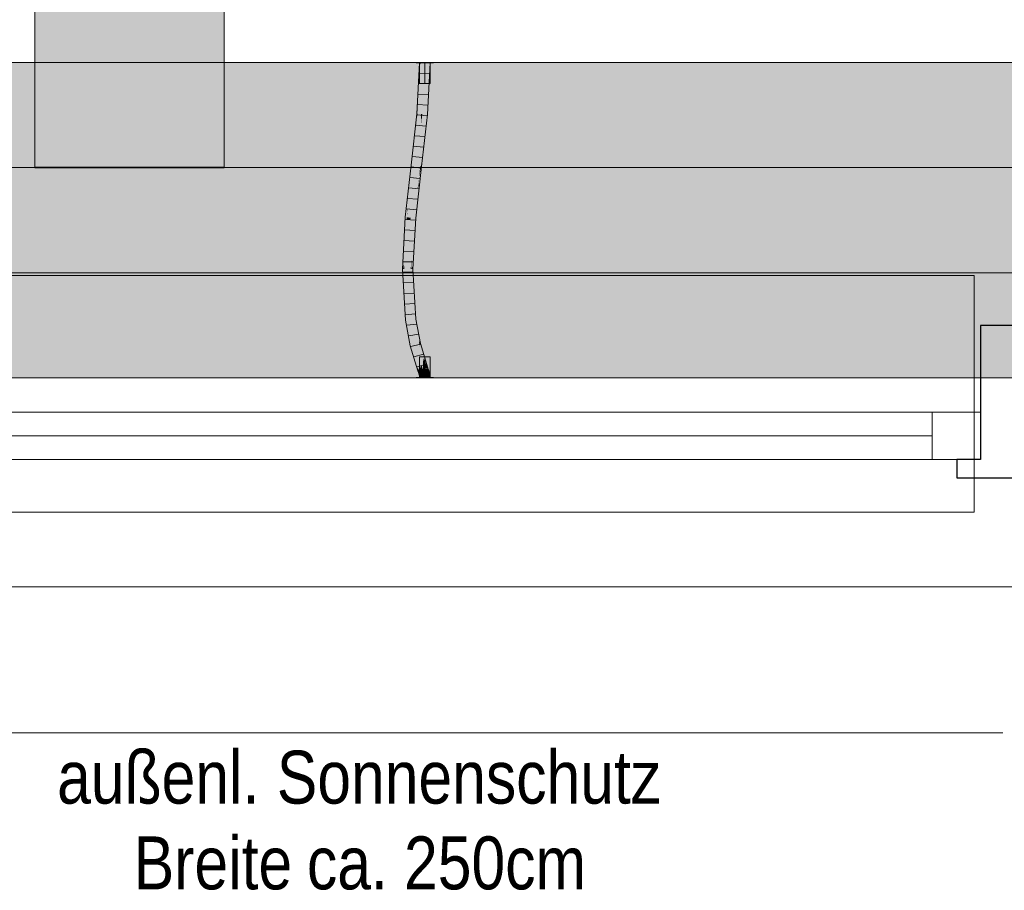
# Model space of a CAD drawing. Extents: x -720 to 300, y 62 to 1107.
# Tile 8 of 117: x -591 to -554, y 189 to 222. Entities that reach past the tile are written whole.
import ezdxf
from ezdxf.lldxf.tags import DXFTag

# ---------------------------------------------------------------- set-up
doc = ezdxf.new("R2010")
doc.units = 0
doc.layers.get('0').update_dxf_attribs({"lineweight": 35})
for name, color, linetype, lineweight, true_color in [('00_Beschriftung UZ', 3, 'Continuous', 13, 0x00ff00), ('30 -33 Aussenwände- 7 Fassade_ Elemente', 7, 'Continuous', 9, 0x00aacc), ('30 -35 Decken- 1 Konstruktion-Träger- Stahlbeton', 7, 'grob-A06G9FGE8I', 13, 0x33aa00), ('70 -72 Beschriftung- 1 Beschriftung allgemein', 7, 'Continuous', 9, 0xff6633), ('E_Leerrohr 20', 7, 'Continuous', 13, 0xcc0099), ('E_Leerrohr 20-Shading', 7, 'Continuous', 13, 0xcc0099)]:
    doc.layers.add(name, color=color, linetype=linetype, lineweight=lineweight, true_color=true_color)
doc.layers.add('70 -71 Achsen- 1 Gebäudeachsen', color=7, linetype='STRICHPUNKT2-A06G9FGD8I', lineweight=18)
doc.layers.add('iwb_Schraffur_Unterzug', color=7, linetype='Continuous', lineweight=5, true_color=0xffffcc, plot=False)
doc.styles.get("Standard").update_dxf_attribs({"font": 'ARIALN.TTF'})
tags = doc.linetypes.add('grob-A06G9FGE8I', pattern=[14, 3, -8, 3]).pattern_tags.tags
tags[8:9] = [DXFTag(74, 4), DXFTag(75, 0), DXFTag(340, '0'), DXFTag(46, 0.0), DXFTag(50, 0.0), DXFTag(44, 0.0), DXFTag(45, 0.0)]
tags[6:7] = [DXFTag(74, 4), DXFTag(75, 0), DXFTag(340, '0'), DXFTag(46, 0.0), DXFTag(50, 0.0), DXFTag(44, 0.0), DXFTag(45, 0.0)]
tags[4:5] = [DXFTag(74, 4), DXFTag(75, 0), DXFTag(340, '0'), DXFTag(46, 0.0), DXFTag(50, 0.0), DXFTag(44, 0.0), DXFTag(45, 0.0)]
tags = doc.linetypes.add('STRICHPUNKT2', pattern=[12.7, 6.35, -3.175, 0, -3.175]).pattern_tags.tags
tags[10:11] = [DXFTag(74, 4), DXFTag(75, 0), DXFTag(340, '0'), DXFTag(46, 0.0), DXFTag(50, 0.0), DXFTag(44, 0.0), DXFTag(45, 0.0)]
tags[8:9] = [DXFTag(74, 4), DXFTag(75, 0), DXFTag(340, '0'), DXFTag(46, 0.0), DXFTag(50, 0.0), DXFTag(44, 0.0), DXFTag(45, 0.0)]
tags[6:7] = [DXFTag(74, 4), DXFTag(75, 0), DXFTag(340, '0'), DXFTag(46, 0.0), DXFTag(50, 0.0), DXFTag(44, 0.0), DXFTag(45, 0.0)]
tags[4:5] = [DXFTag(74, 4), DXFTag(75, 0), DXFTag(340, '0'), DXFTag(46, 0.0), DXFTag(50, 0.0), DXFTag(44, 0.0), DXFTag(45, 0.0)]
tags = doc.linetypes.add('STRICHPUNKT2-A06G9FGD8I', pattern=[12.7, 6.35, -3.175, 0, -3.175]).pattern_tags.tags
tags[10:11] = [DXFTag(74, 4), DXFTag(75, 0), DXFTag(340, '0'), DXFTag(46, 0.0), DXFTag(50, 0.0), DXFTag(44, 0.0), DXFTag(45, 0.0)]
tags[8:9] = [DXFTag(74, 4), DXFTag(75, 0), DXFTag(340, '0'), DXFTag(46, 0.0), DXFTag(50, 0.0), DXFTag(44, 0.0), DXFTag(45, 0.0)]
tags[6:7] = [DXFTag(74, 4), DXFTag(75, 0), DXFTag(340, '0'), DXFTag(46, 0.0), DXFTag(50, 0.0), DXFTag(44, 0.0), DXFTag(45, 0.0)]
tags[4:5] = [DXFTag(74, 4), DXFTag(75, 0), DXFTag(340, '0'), DXFTag(46, 0.0), DXFTag(50, 0.0), DXFTag(44, 0.0), DXFTag(45, 0.0)]

# ---------------------------------------------------------------- blocks, each defined once
blk = doc.blocks.new('Shading-A06G9FDR8I', base_point=(-576.274, 216.193))
at = {"layer": 'E_Leerrohr 20-Shading', "color": 223, "true_color": 0xc57fb4}
for points in [[(-576.339, 219.033), (-576.279, 220.739), (-576.351, 218.894), (-576.373, 218.896)], [(-576.304, 219.431), (-576.279, 220.739), (-576.339, 219.033)], [(-576.279, 220.739), (-576.304, 219.431), (-576.216, 220.835), (-576.263, 219.907)], [(-576.279, 220.739), (-576.216, 220.835), (-576.274, 220.835)], [(-575.974, 218.863), (-575.874, 220.835), (-576.032, 218.868), (-576.016, 219.201)], [(-575.874, 220.835), (-575.933, 220.835), (-576.016, 219.201)], [(-576.304, 219.431), (-576.314, 218.891), (-576.263, 219.907)], [(-576.343, 218.894), (-576.314, 218.891), (-576.339, 219.033), (-576.304, 219.431)], [(-576.343, 218.894), (-576.339, 219.033), (-576.351, 218.894)], [(-576.849, 212.099), (-576.93, 212.988), (-576.89, 212.327)], [(-576.93, 212.988), (-576.801, 211.83), (-576.911, 212.988)], [(-576.93, 212.988), (-576.849, 212.099), (-576.801, 211.83), (-576.801, 211.829)], [(-576.801, 211.83), (-576.871, 212.988), (-576.911, 212.988)], [(-576.473, 211.075), (-576.538, 212.988), (-576.589, 212.988)], [(-576.473, 211.075), (-576.463, 211.89), (-576.538, 212.988), (-576.53, 212.988)], [(-576.812, 211.04), (-576.754, 211.046), (-576.89, 212.327), (-576.849, 212.099)], [(-576.849, 212.099), (-576.754, 211.046), (-576.801, 211.829)], [(-576.463, 211.89), (-576.473, 211.075), (-576.453, 211.077)], [(-576.414, 211.081), (-576.463, 211.89), (-576.453, 211.077)], [(-576.754, 211.046), (-576.812, 211.04), (-576.57, 210.077), (-576.627, 210.063)], [(-576.473, 211.075), (-576.295, 210.145), (-576.453, 211.077)], [(-576.295, 210.145), (-576.414, 211.081), (-576.453, 211.077)], [(-576.295, 210.145), (-576.291, 210.185), (-576.414, 211.081), (-576.404, 211.027)], [(-576.291, 210.185), (-576.274, 210.346), (-576.404, 211.027)], [(-576.291, 210.185), (-576.295, 210.145), (-576.286, 210.147)], [(-576.285, 210.147), (-576.249, 210.156), (-576.291, 210.186), (-576.274, 210.346)], [(-576.286, 210.147), (-576.285, 210.147), (-576.291, 210.185), (-576.291, 210.186)], [(-576.238, 210.158), (-576.274, 210.346), (-576.249, 210.156)], [(-575.96, 209.231), (-576.238, 210.158), (-576.133, 209.603), (-576.249, 210.156)], [(-576.287, 209.132), (-576.57, 210.077), (-576.404, 209.321), (-576.627, 210.063)], [(-576.286, 210.147), (-576.295, 210.145), (-576.263, 210.036)], [(-576.263, 210.036), (-576.285, 210.147), (-576.286, 210.147)], [(-576.145, 209.663), (-576.249, 210.156), (-576.285, 210.147)], [(-576.263, 210.036), (-576.133, 209.603), (-576.285, 210.147), (-576.145, 209.663)], [(-575.96, 209.231), (-576.133, 209.603), (-576.016, 209.214)], [(-576.404, 209.321), (-576.343, 209.115), (-576.302, 209.128)], [(-576.287, 209.132), (-576.404, 209.321), (-576.302, 209.128)], [(-576.302, 209.128), (-576.343, 209.115), (-576.282, 209.097), (-576.33, 209.079)], [(-576.275, 209.099), (-576.287, 209.132), (-576.282, 209.097), (-576.302, 209.128)], [(-575.954, 209.215), (-576.016, 209.214), (-576.004, 209.197)], [(-576.016, 209.214), (-576.009, 209.195), (-576.004, 209.197)], [(-576.221, 208.896), (-576.276, 208.89), (-576.221, 208.859), (-576.274, 208.859)], [(-576.221, 208.859), (-576.219, 208.859), (-576.221, 208.896), (-576.219, 208.897)], [(-576.219, 208.859), (-576.218, 208.859), (-576.219, 208.897), (-576.218, 208.897)], [(-576.216, 208.859), (-576.218, 208.897), (-576.218, 208.859), (-576.218, 208.897)], [(-575.874, 208.859), (-575.881, 208.934), (-575.933, 208.859), (-575.937, 208.928)], [(-575.874, 208.859), (-575.878, 208.934), (-575.881, 208.934)]]:
    blk.add_solid(points, dxfattribs=at)
at = {"layer": 'E_Leerrohr 20-Shading', "color": 231, "true_color": 0xe17fc9}
for points in [[(-576.173, 218.88), (-576.074, 220.835), (-576.263, 219.907), (-576.216, 220.835)], [(-576.074, 220.835), (-576.173, 218.88), (-576.103, 218.874)], [(-576.103, 218.874), (-576.032, 218.868), (-576.074, 220.835), (-576.016, 219.201)], [(-576.016, 219.201), (-575.933, 220.835), (-576.074, 220.835)], [(-576.263, 219.907), (-576.314, 218.891), (-576.226, 218.884)], [(-576.173, 218.88), (-576.263, 219.907), (-576.226, 218.884)], [(-576.446, 217.718), (-576.226, 218.884), (-576.314, 218.891)], [(-576.446, 217.718), (-576.394, 216.911), (-576.226, 218.884), (-576.204, 218.605)], [(-576.21, 218.432), (-576.26, 216.896), (-576.173, 218.88), (-576.253, 216.895)], [(-576.253, 216.895), (-576.133, 217.971), (-576.173, 218.88), (-576.103, 218.874)], [(-576.204, 218.605), (-576.173, 218.88), (-576.226, 218.884)], [(-576.204, 218.605), (-576.21, 218.432), (-576.173, 218.88)], [(-576.133, 217.971), (-576.032, 218.868), (-576.103, 218.874)], [(-576.204, 218.605), (-576.394, 216.911), (-576.21, 218.433), (-576.334, 216.905)], [(-576.334, 216.905), (-576.26, 216.896), (-576.21, 218.433)], [(-576.446, 217.718), (-576.534, 216.927), (-576.467, 216.92)], [(-576.394, 216.911), (-576.446, 217.718), (-576.467, 216.92)], [(-576.618, 214.943), (-576.534, 216.927), (-576.759, 214.955)], [(-576.534, 216.927), (-576.618, 214.943), (-576.467, 216.92), (-576.476, 216.604)], [(-576.491, 216.057), (-576.394, 216.911), (-576.467, 216.92)], [(-576.491, 216.057), (-576.26, 216.896), (-576.394, 216.911)], [(-576.618, 214.943), (-576.491, 216.057), (-576.476, 216.604)], [(-576.491, 216.057), (-576.349, 216.052), (-576.26, 216.896), (-576.263, 216.81)], [(-576.263, 216.81), (-576.253, 216.895), (-576.26, 216.896)], [(-576.618, 214.943), (-576.616, 214.943), (-576.491, 216.057), (-576.49, 216.057)], [(-576.49, 216.057), (-576.616, 214.943), (-576.443, 216.055), (-576.51, 214.934)], [(-576.51, 214.934), (-576.477, 214.931), (-576.443, 216.055), (-576.349, 216.052)], [(-576.854, 212.988), (-576.763, 214.879), (-576.863, 213.129)], [(-576.854, 212.988), (-576.73, 212.988), (-576.763, 214.879), (-576.622, 214.867)], [(-576.622, 214.867), (-576.618, 214.943), (-576.763, 214.879), (-576.759, 214.955)], [(-576.73, 212.988), (-576.611, 212.988), (-576.622, 214.867), (-576.594, 213.307)], [(-576.622, 214.867), (-576.594, 213.307), (-576.616, 214.943), (-576.51, 214.934)], [(-576.616, 214.943), (-576.618, 214.943), (-576.622, 214.867)], [(-576.594, 213.307), (-576.589, 212.988), (-576.51, 214.934), (-576.477, 214.931)], [(-576.611, 212.988), (-576.589, 212.988), (-576.594, 213.307)], [(-576.871, 212.988), (-576.854, 212.988), (-576.863, 213.129)], [(-576.801, 211.83), (-576.613, 211.06), (-576.871, 212.988), (-576.854, 212.988)], [(-576.613, 211.06), (-576.73, 212.988), (-576.854, 212.988)], [(-576.589, 212.988), (-576.73, 212.988), (-576.473, 211.075), (-576.613, 211.06)], [(-576.801, 211.83), (-576.754, 211.046), (-576.664, 211.055)], [(-576.613, 211.06), (-576.801, 211.83), (-576.664, 211.055)], [(-576.433, 210.111), (-576.664, 211.055), (-576.57, 210.077), (-576.754, 211.046)], [(-576.433, 210.111), (-576.613, 211.06), (-576.664, 211.055)], [(-576.473, 211.075), (-576.613, 211.06), (-576.295, 210.145), (-576.433, 210.111)], [(-576.204, 209.35), (-576.433, 210.111), (-576.287, 209.132), (-576.57, 210.077)], [(-576.263, 210.036), (-576.295, 210.145), (-576.204, 209.35), (-576.433, 210.111)], [(-576.147, 209.266), (-576.133, 209.603), (-576.248, 209.864), (-576.263, 210.036)], [(-576.204, 209.35), (-576.151, 209.173), (-576.248, 209.864), (-576.147, 209.266)], [(-576.097, 209.19), (-576.133, 209.603), (-576.133, 209.179), (-576.147, 209.266)], [(-576.016, 209.214), (-576.133, 209.603), (-576.097, 209.19)], [(-576.204, 209.35), (-576.287, 209.132), (-576.245, 209.145)], [(-576.245, 209.145), (-576.287, 209.132), (-576.253, 209.107), (-576.275, 209.099)], [(-576.253, 209.107), (-576.275, 209.099), (-576.26, 209.077), (-576.266, 209.075)], [(-576.26, 209.077), (-576.266, 209.075), (-576.263, 209.066)], [(-576.115, 209.07), (-576.132, 209.122), (-576.263, 209.066), (-576.26, 209.077)], [(-576.115, 209.07), (-576.263, 209.066), (-576.249, 209.026)], [(-576.132, 209.122), (-576.142, 209.147), (-576.26, 209.077), (-576.253, 209.107)], [(-576.142, 209.147), (-576.151, 209.173), (-576.253, 209.107), (-576.245, 209.145)], [(-576.115, 209.07), (-576.249, 209.026), (-576.099, 209.018), (-576.235, 208.98)], [(-576.151, 209.173), (-576.204, 209.35), (-576.245, 209.145)], [(-576.147, 209.266), (-576.151, 209.173), (-576.133, 209.179)], [(-576.097, 209.19), (-576.151, 209.173), (-576.095, 209.164), (-576.142, 209.147)], [(-576.095, 209.164), (-576.142, 209.147), (-576.092, 209.136), (-576.132, 209.122)], [(-576.092, 209.136), (-576.132, 209.122), (-576.086, 209.079), (-576.115, 209.07)], [(-576.114, 209.07), (-576.115, 209.07), (-576.097, 209.018), (-576.099, 209.018)], [(-576.081, 209.022), (-576.086, 209.079), (-576.097, 209.018), (-576.114, 209.07)], [(-576.095, 209.164), (-576.016, 209.214), (-576.097, 209.19)], [(-576.092, 209.136), (-576.029, 209.158), (-576.095, 209.164), (-576.021, 209.191)], [(-576.086, 209.079), (-576.043, 209.093), (-576.092, 209.136), (-576.029, 209.158)], [(-576.081, 209.022), (-576.056, 209.029), (-576.086, 209.079), (-576.043, 209.093)], [(-576.066, 208.969), (-575.947, 208.993), (-576.056, 209.029), (-575.962, 209.055)], [(-576.056, 209.029), (-575.962, 209.055), (-576.043, 209.093), (-575.98, 209.113)], [(-576.043, 209.093), (-575.98, 209.113), (-576.029, 209.158), (-575.999, 209.168)], [(-576.029, 209.158), (-575.999, 209.168), (-576.021, 209.191), (-576.009, 209.195)], [(-576.021, 209.191), (-576.009, 209.195), (-576.016, 209.214)], [(-576.221, 208.984), (-576.235, 208.98), (-576.219, 208.938), (-576.224, 208.937)], [(-576.22, 208.913), (-576.219, 208.913), (-576.224, 208.937), (-576.219, 208.938)], [(-576.086, 208.965), (-576.099, 209.018), (-576.219, 208.938), (-576.221, 208.984)], [(-576.219, 208.913), (-576.22, 208.913), (-576.218, 208.897)], [(-576.219, 208.913), (-576.082, 208.944), (-576.219, 208.938), (-576.086, 208.965)], [(-576.218, 208.897), (-576.077, 208.912), (-576.219, 208.913), (-576.082, 208.944)], [(-576.218, 208.897), (-576.219, 208.913), (-576.218, 208.897)], [(-576.077, 208.912), (-576.218, 208.897), (-576.074, 208.859), (-576.216, 208.859)], [(-576.081, 209.022), (-576.099, 209.018), (-576.078, 208.967), (-576.086, 208.965)], [(-576.078, 208.967), (-576.086, 208.965), (-576.075, 208.912), (-576.077, 208.912)], [(-576.078, 208.967), (-576.066, 208.969), (-576.081, 209.022), (-576.056, 209.029)], [(-576.075, 208.912), (-576.072, 208.913), (-576.078, 208.967), (-576.066, 208.969)], [(-576.075, 208.912), (-576.077, 208.912), (-576.074, 208.859)], [(-576.074, 208.859), (-576.072, 208.913), (-576.075, 208.912)], [(-576.074, 208.859), (-575.933, 208.859), (-576.072, 208.913), (-575.937, 208.928)], [(-576.072, 208.913), (-575.937, 208.928), (-576.066, 208.969), (-575.947, 208.993)]]:
    blk.add_solid(points, dxfattribs=at)
at = {"layer": 'E_Leerrohr 20-Shading', "color": 223, "true_color": 0xc67fb4}
for points in [[(-576.389, 218.692), (-576.534, 216.927), (-576.343, 218.894), (-576.446, 217.718)], [(-576.411, 218.114), (-576.446, 217.718), (-576.314, 218.891)], [(-576.343, 218.894), (-576.411, 218.114), (-576.314, 218.891)], [(-576.389, 218.692), (-576.373, 218.896), (-576.404, 218.615)], [(-576.373, 218.896), (-576.389, 218.692), (-576.351, 218.894)], [(-576.389, 218.692), (-576.343, 218.894), (-576.351, 218.894)], [(-576.133, 217.971), (-576.176, 217.211), (-575.974, 218.863), (-576.103, 217.706)], [(-576.133, 217.971), (-575.974, 218.863), (-576.032, 218.868)], [(-576.404, 218.615), (-576.523, 217.55), (-576.534, 216.927), (-576.577, 216.932)], [(-576.404, 218.615), (-576.534, 216.927), (-576.389, 218.692)], [(-576.212, 216.971), (-576.133, 217.971), (-576.223, 216.892), (-576.253, 216.895)], [(-576.176, 217.211), (-576.133, 217.971), (-576.212, 216.971)], [(-576.176, 217.211), (-576.195, 216.889), (-576.103, 217.706)], [(-576.523, 217.55), (-576.592, 216.934), (-576.577, 216.932)], [(-576.759, 214.955), (-576.534, 216.927), (-576.76, 214.955)], [(-576.592, 216.934), (-576.721, 215.409), (-576.723, 215.276), (-576.725, 215.256)], [(-576.592, 216.934), (-576.723, 215.276), (-576.577, 216.932)], [(-576.723, 215.276), (-576.534, 216.927), (-576.577, 216.932)], [(-576.721, 215.409), (-576.592, 216.934), (-576.708, 215.92)], [(-576.218, 216.891), (-576.212, 216.971), (-576.223, 216.892)], [(-576.218, 216.891), (-576.195, 216.889), (-576.212, 216.971), (-576.176, 217.211)], [(-576.218, 216.891), (-576.404, 215.053), (-576.274, 216.193)], [(-576.218, 216.891), (-576.292, 216.436), (-576.404, 215.053), (-576.319, 216.105)], [(-576.349, 216.052), (-576.294, 216.419), (-576.263, 216.81)], [(-576.294, 216.419), (-576.292, 216.436), (-576.263, 216.81), (-576.253, 216.895)], [(-576.253, 216.895), (-576.292, 216.436), (-576.223, 216.892)], [(-576.292, 216.436), (-576.218, 216.891), (-576.223, 216.892)], [(-576.274, 216.193), (-576.195, 216.889), (-576.218, 216.891)], [(-576.294, 216.419), (-576.349, 216.052), (-576.302, 216.32), (-576.332, 216.083)], [(-576.332, 216.083), (-576.319, 216.105), (-576.302, 216.32)], [(-576.319, 216.105), (-576.292, 216.436), (-576.294, 216.419)], [(-576.817, 214.96), (-576.76, 214.955), (-576.708, 215.92), (-576.721, 215.409)], [(-576.43, 214.927), (-576.319, 216.105), (-576.477, 214.931), (-576.332, 216.083)], [(-576.332, 216.083), (-576.349, 216.052), (-576.477, 214.931)], [(-576.319, 216.105), (-576.43, 214.927), (-576.404, 215.096)], [(-576.396, 215.148), (-576.319, 216.105), (-576.404, 215.096)], [(-576.721, 215.409), (-576.76, 214.955), (-576.725, 215.256)], [(-576.43, 214.927), (-576.419, 214.926), (-576.404, 215.096)], [(-576.404, 215.053), (-576.396, 215.148), (-576.419, 214.926), (-576.404, 215.096)], [(-576.843, 214.062), (-576.828, 214.765), (-576.891, 213.55), (-576.895, 213.602)], [(-576.76, 214.955), (-576.843, 214.062), (-576.763, 214.879), (-576.863, 213.129)], [(-576.817, 214.96), (-576.828, 214.765), (-576.76, 214.955), (-576.843, 214.062)], [(-576.763, 214.879), (-576.759, 214.955), (-576.76, 214.955)], [(-576.589, 212.988), (-576.43, 214.927), (-576.477, 214.931)], [(-576.589, 212.988), (-576.521, 213.149), (-576.43, 214.927), (-576.419, 214.926)], [(-576.863, 213.129), (-576.843, 214.062), (-576.864, 213.126), (-576.891, 213.55)], [(-576.895, 213.602), (-576.908, 213.371), (-576.891, 213.55)], [(-576.891, 213.55), (-576.908, 213.371), (-576.864, 213.126), (-576.871, 212.988)], [(-576.908, 213.371), (-576.93, 212.988), (-576.911, 212.988)], [(-576.871, 212.988), (-576.908, 213.371), (-576.911, 212.988)], [(-576.521, 213.149), (-576.589, 212.988), (-576.538, 212.988)], [(-576.53, 212.988), (-576.521, 213.149), (-576.538, 212.988)], [(-576.282, 209.097), (-576.33, 209.079), (-576.268, 209.074), (-576.321, 209.055)], [(-576.249, 209.026), (-576.263, 209.066), (-576.321, 209.055), (-576.268, 209.074)], [(-576.249, 209.026), (-576.321, 209.055), (-576.305, 209.008)], [(-576.266, 209.075), (-576.275, 209.099), (-576.268, 209.074), (-576.282, 209.097)], [(-576.263, 209.066), (-576.266, 209.075), (-576.268, 209.074)], [(-576.004, 209.197), (-576.009, 209.195), (-575.988, 209.172), (-575.999, 209.168)], [(-575.944, 209.188), (-575.954, 209.215), (-575.988, 209.172), (-576.004, 209.197)], [(-575.988, 209.172), (-575.999, 209.168), (-575.957, 209.121), (-575.98, 209.113)], [(-575.924, 209.132), (-575.944, 209.188), (-575.957, 209.121), (-575.988, 209.172)], [(-575.957, 209.121), (-575.98, 209.113), (-575.927, 209.065), (-575.962, 209.055)], [(-575.927, 209.065), (-575.962, 209.055), (-575.9, 209.003), (-575.947, 208.993)], [(-575.906, 209.071), (-575.924, 209.132), (-575.927, 209.065), (-575.957, 209.121)], [(-575.89, 209.005), (-575.906, 209.071), (-575.9, 209.003), (-575.927, 209.065)], [(-576.249, 209.026), (-576.305, 209.008), (-576.236, 208.98), (-576.291, 208.965)], [(-576.236, 208.98), (-576.291, 208.965), (-576.226, 208.937), (-576.282, 208.925)], [(-576.223, 208.91), (-576.226, 208.937), (-576.277, 208.897), (-576.282, 208.925)], [(-576.221, 208.896), (-576.223, 208.91), (-576.276, 208.89), (-576.277, 208.897)], [(-576.235, 208.98), (-576.249, 209.026), (-576.236, 208.98), (-576.249, 209.026)], [(-576.224, 208.937), (-576.235, 208.98), (-576.226, 208.937), (-576.236, 208.98)], [(-576.221, 208.896), (-576.219, 208.897), (-576.226, 208.937), (-576.225, 208.937)], [(-576.225, 208.937), (-576.219, 208.897), (-576.224, 208.937), (-576.219, 208.897)], [(-576.219, 208.897), (-576.218, 208.897), (-576.224, 208.937)], [(-575.9, 209.003), (-575.947, 208.993), (-575.881, 208.934), (-575.937, 208.928)], [(-575.888, 208.991), (-575.89, 209.005), (-575.897, 208.989), (-575.9, 209.003)], [(-575.881, 208.934), (-575.878, 208.934), (-575.897, 208.989), (-575.888, 208.991)]]:
    blk.add_solid(points, dxfattribs=at)
blk = doc.blocks.new('Shading-A06G9FDT8I', base_point=(-576.074, 220.047))
at = {"layer": 'E_Leerrohr 20-Shading', "color": 213, "true_color": 0xd67fc0}
for points in [[(-576.404, 220.847), (-576.404, 220.835), (-576.369, 220.847), (-576.369, 220.835)], [(-576.369, 220.835), (-576.074, 220.835), (-576.369, 220.847), (-576.074, 220.847)], [(-576.274, 220.047), (-576.074, 220.047), (-576.274, 220.835), (-576.074, 220.835)], [(-576.074, 220.847), (-576.074, 220.835), (-576.009, 220.847), (-576.009, 220.835)], [(-576.074, 220.047), (-575.874, 220.047), (-576.074, 220.835), (-575.874, 220.835)], [(-576.009, 220.835), (-575.744, 220.835), (-576.009, 220.847), (-575.744, 220.847)]]:
    blk.add_solid(points, dxfattribs=at)
blk = doc.blocks.new('Shading-A06G9FDV8I', base_point=(-575.874, 209.647))
at = {"layer": 'E_Leerrohr 20-Shading', "color": 213, "true_color": 0xd67fc0}
for points in [[(-576.074, 209.647), (-576.274, 209.647), (-576.074, 208.859), (-576.274, 208.859)], [(-575.874, 209.647), (-576.074, 209.647), (-575.874, 208.859), (-576.074, 208.859)], [(-576.166, 208.859), (-576.404, 208.859), (-576.166, 208.847), (-576.404, 208.847)], [(-576.074, 208.847), (-576.074, 208.859), (-576.166, 208.847), (-576.166, 208.859)], [(-576.009, 208.859), (-576.074, 208.859), (-576.009, 208.847), (-576.074, 208.847)], [(-575.744, 208.847), (-575.744, 208.859), (-576.009, 208.847), (-576.009, 208.859)]]:
    blk.add_solid(points, dxfattribs=at)
blk = doc.blocks.new('Referenz-A06G9FGF8I')
at = {"layer": '00_Beschriftung UZ', "color": 0, "linetype": 'Continuous', "lineweight": 5, "ltscale": 0.13}
blk.add_line((-0.806, 220.847), (-682.312, 220.847), dxfattribs=at)
at = {"layer": '30 -33 Aussenwände- 7 Fassade_ Elemente', "color": 0, "linetype": 'Continuous', "ltscale": 0.13}
for p, q in [((-458.806, 220.847), (-601.806, 220.847)), ((-599.406, 207.547), (-554.939, 207.547)), ((-554.939, 207.547), (-554.939, 205.747)), ((-554.939, 205.747), (-599.406, 205.747)), ((-604.906, 200.907), (-455.706, 200.907))]:
    blk.add_line(p, q, dxfattribs=at)
at = {"layer": '30 -33 Aussenwände- 7 Fassade_ Elemente', "color": 0}
for p, q in [((-555.173, 212.747), (-599.173, 212.747)), ((-555.173, 207.547), (-555.173, 212.747)), ((-597.573, 207.547), (-556.773, 207.547)), ((-556.773, 207.547), (-556.773, 205.747)), ((-556.773, 207.547), (-555.173, 207.547)), ((-555.173, 207.547), (-555.173, 205.747)), ((-597.573, 206.647), (-556.773, 206.647)), ((-556.773, 205.747), (-597.573, 205.747)), ((-555.173, 205.747), (-556.773, 205.747)), ((-555.173, 205.747), (-555.173, 203.747)), ((-555.173, 203.747), (-599.173, 203.747))]:
    blk.add_line(p, q, dxfattribs=at)
at = {"layer": '30 -33 Aussenwände- 7 Fassade_ Elemente', "color": 0, "linetype": 'Continuous', "lineweight": -2, "ltscale": 0.25}
for p, q in [((-552.539, 210.847), (-554.939, 210.847)), ((-554.939, 210.847), (-554.939, 205.747)), ((-554.939, 205.747), (-555.839, 205.747)), ((-555.839, 205.747), (-555.839, 205.047)), ((-555.839, 205.047), (-551.639, 205.047))]:
    blk.add_line(p, q, dxfattribs=at)
at = {"layer": '30 -33 Aussenwände- 7 Fassade_ Elemente', "color": 0, "linetype": 'Continuous', "lineweight": 18, "ltscale": 0.18}
for p, q in [((-556.773, 207.547), (-554.939, 207.547)), ((-556.773, 205.747), (-556.773, 207.547)), ((-554.939, 207.547), (-554.939, 205.747)), ((-556.773, 206.647), (-597.573, 206.647)), ((-554.939, 205.747), (-556.773, 205.747))]:
    blk.add_line(p, q, dxfattribs=at)
at = {"layer": '30 -35 Decken- 1 Konstruktion-Träger- Stahlbeton', "color": 0}
for p, q in [((-590.906, 216.847), (-590.906, 763.847)), ((-583.706, 216.847), (-583.706, 763.847)), ((5.694, 216.847), (-682.312, 216.847)), ((5.694, 208.847), (-682.312, 208.847))]:
    blk.add_line(p, q, dxfattribs=at)
at = {"layer": '30 -35 Decken- 1 Konstruktion-Träger- Stahlbeton', "color": 0, "linetype": 'Continuous', "lineweight": 35, "ltscale": 0.35}
blk.add_line((-590.906, 216.847), (-583.706, 216.847), dxfattribs=at)
at = {"layer": '70 -71 Achsen- 1 Gebäudeachsen', "color": 0, "linetype": 'STRICHPUNKT2-A06G9FGD8I', "ltscale": 0.18}
blk.add_line((-682.312, 212.847), (77.244, 212.847), dxfattribs=at)
at = {"layer": '70 -72 Beschriftung- 1 Beschriftung allgemein', "color": 0, "linetype": 'Continuous', "ltscale": 0.13}
blk.add_line((-554.088, 195.349), (-601.088, 195.349), dxfattribs=at)
at = {"layer": '70 -72 Beschriftung- 1 Beschriftung allgemein', "color": 0, "linetype": 'Continuous', "ltscale": 0.13, "char_height": 2.01377, "attachment_point": 1}
for s, insert in [('{\\fArial Narrow;außenl.}', (-590.064, 194.671)), ('{\\fArial Narrow;Sonnenschutz}', (-581.704, 194.671)), ('{\\fArial Narrow;Breite}', (-587.146, 191.409)), ('{\\fArial Narrow;250cm}', (-576.865, 191.409)), ('{\\fArial Narrow;ca.}', (-580.56, 191.409))]:
    blk.add_mtext(s, dxfattribs=dict(at, insert=insert))
blk = doc.blocks.new('Referenz-A06G9FGH8I')
at = {"layer": 'iwb_Schraffur_Unterzug', "linetype": 'Continuous', "ltscale": 0.13}
blk.add_hatch(color=256, dxfattribs=at).paths.add_polyline_path([(-586.906, 216.847), (-590.906, 216.847), (-590.906, 763.847), (-583.706, 763.847), (-583.706, 216.847)])
for points in [[(-682.312, 220.847), (-2.306, 220.847), (-682.312, 218.594)], [(-682.312, 218.594), (-2.306, 220.847), (-2.306, 208.847)], [(-682.312, 218.594), (-2.306, 208.847), (-682.312, 213.352)], [(-682.312, 213.352), (-2.306, 208.847), (-682.312, 208.847)]]:
    blk.add_solid(points, dxfattribs=at)
blk = doc.blocks.new('Enddeckel-A06G9FJF8I')
at = {"color": 0, "linetype": 'ByBlock', "lineweight": -2, "ltscale": 0.13}
for p, q in [((-576.274, 209.647), (-576.274, 208.859)), ((-576.157, 209.647), (-576.274, 209.647)), ((-575.991, 209.647), (-576.157, 209.647)), ((-575.874, 209.647), (-575.991, 209.647)), ((-575.874, 208.859), (-575.874, 209.647)), ((-576.404, 208.859), (-576.404, 208.847)), ((-576.211, 208.859), (-576.404, 208.859)), ((-576.211, 208.847), (-576.404, 208.847)), ((-576.157, 208.859), (-576.274, 208.859)), ((-575.937, 208.859), (-576.211, 208.859)), ((-575.937, 208.847), (-576.211, 208.847)), ((-575.991, 208.859), (-576.157, 208.859)), ((-575.874, 208.859), (-575.991, 208.859)), ((-575.744, 208.859), (-575.937, 208.859)), ((-575.744, 208.847), (-575.937, 208.847)), ((-575.744, 208.847), (-575.744, 208.859))]:
    blk.add_line(p, q, dxfattribs=at)
at = {"color": 0, "linetype": 'STRICHPUNKT2', "lineweight": 5, "ltscale": 0.13}
blk.add_line((-576.074, 208.859), (-576.074, 209.647), dxfattribs=at)
blk = doc.blocks.new('Enddeckel-A06G9FJH8I')
at = {"color": 0, "linetype": 'ByBlock', "lineweight": -2, "ltscale": 0.13}
for p, q in [((-576.404, 220.847), (-576.404, 220.835)), ((-576.404, 220.847), (-576.211, 220.847)), ((-576.404, 220.835), (-576.211, 220.835)), ((-576.274, 220.835), (-576.274, 220.047)), ((-576.274, 220.835), (-576.157, 220.835)), ((-576.211, 220.847), (-575.937, 220.847)), ((-576.211, 220.835), (-575.937, 220.835)), ((-576.157, 220.835), (-575.991, 220.835)), ((-575.991, 220.835), (-575.874, 220.835)), ((-575.937, 220.847), (-575.744, 220.847)), ((-575.937, 220.835), (-575.744, 220.835)), ((-575.874, 220.047), (-575.874, 220.835)), ((-575.744, 220.835), (-575.744, 220.847)), ((-576.274, 220.047), (-576.157, 220.047)), ((-576.157, 220.047), (-575.991, 220.047)), ((-575.991, 220.047), (-575.874, 220.047))]:
    blk.add_line(p, q, dxfattribs=at)
at = {"color": 0, "linetype": 'STRICHPUNKT2', "lineweight": 5, "ltscale": 0.13}
blk.add_line((-576.074, 220.835), (-576.074, 220.047), dxfattribs=at)
blk = doc.blocks.new('Flexrohr-A06G9FJL8I')
at = {"color": 0, "linetype": 'ByBlock', "lineweight": -2, "ltscale": 0.13}
for p, q in [((-576.274, 220.835), (-576.373, 218.896)), ((-576.274, 220.835), (-575.874, 220.835)), ((-575.874, 220.835), (-575.974, 218.863)), ((-576.282, 220.438), (-575.906, 220.432)), ((-576.303, 220.042), (-575.927, 220.029)), ((-576.323, 219.645), (-575.947, 219.627)), ((-576.343, 219.249), (-575.968, 219.224)), ((-576.373, 218.896), (-576.592, 216.934)), ((-576.366, 218.853), (-575.991, 218.822)), ((-575.974, 218.863), (-576.195, 216.889)), ((-576.41, 218.456), (-576.035, 218.423)), ((-576.454, 218.06), (-576.08, 218.025)), ((-576.499, 217.664), (-576.124, 217.626)), ((-576.592, 216.934), (-576.817, 214.96)), ((-576.543, 217.267), (-576.169, 217.227)), ((-576.587, 216.871), (-576.214, 216.829)), ((-576.195, 216.889), (-576.419, 214.926)), ((-576.633, 216.472), (-576.259, 216.432)), ((-576.678, 216.074), (-576.304, 216.036)), ((-576.724, 215.675), (-576.349, 215.64)), ((-576.769, 215.277), (-576.395, 215.243)), ((-576.817, 214.96), (-576.93, 212.988)), ((-576.81, 214.878), (-576.435, 214.847)), ((-576.419, 214.926), (-576.53, 212.988)), ((-576.833, 214.475), (-576.458, 214.451)), ((-576.856, 214.072), (-576.481, 214.055)), ((-576.879, 213.67), (-576.503, 213.659)), ((-576.902, 213.267), (-576.526, 213.263)), ((-576.93, 212.988), (-576.812, 211.04)), ((-576.911, 212.864), (-576.535, 212.867)), ((-576.53, 212.988), (-576.414, 211.081)), ((-576.886, 212.461), (-576.511, 212.472)), ((-576.862, 212.058), (-576.486, 212.076)), ((-576.838, 211.654), (-576.463, 211.681)), ((-576.813, 211.251), (-576.439, 211.286)), ((-576.812, 211.04), (-576.627, 210.063)), ((-576.414, 211.081), (-576.238, 210.159)), ((-576.764, 210.848), (-576.391, 210.897)), ((-576.687, 210.444), (-576.318, 210.514)), ((-576.238, 210.159), (-575.96, 209.231)), ((-576.627, 210.063), (-576.343, 209.115)), ((-576.608, 210.042), (-576.243, 210.132)), ((-576.492, 209.655), (-576.129, 209.753)), ((-576.376, 209.268), (-576.015, 209.374)), ((-576.343, 209.115), (-576.33, 209.079)), ((-576.33, 209.079), (-576.321, 209.055)), ((-576.321, 209.055), (-576.305, 209.008)), ((-575.96, 209.231), (-575.954, 209.215)), ((-575.954, 209.215), (-575.944, 209.188)), ((-575.944, 209.188), (-575.924, 209.132)), ((-575.924, 209.132), (-575.906, 209.071)), ((-575.906, 209.071), (-575.89, 209.005)), ((-576.305, 209.008), (-576.291, 208.965)), ((-576.291, 208.965), (-576.282, 208.925)), ((-576.282, 208.925), (-576.276, 208.89)), ((-576.276, 208.89), (-576.274, 208.859)), ((-576.274, 208.859), (-575.874, 208.859)), ((-576.267, 208.909), (-575.896, 208.966)), ((-575.89, 209.005), (-575.878, 208.934)), ((-575.878, 208.934), (-575.874, 208.859))]:
    blk.add_line(p, q, dxfattribs=at)

msp = doc.modelspace()

# ---------------------------------------------------------------- block references
at = {"color": 8, "lineweight": 25, "ltscale": 0.25, "true_color": 0x808080}
for name in ['Referenz-A06G9FGF8I', 'Referenz-A06G9FGH8I']:
    msp.add_blockref(name, (0, 0), dxfattribs=at)
at = {"layer": 'E_Leerrohr 20'}
for name, p in [('Shading-A06G9FDR8I', (-576.274, 216.193)), ('Shading-A06G9FDT8I', (-576.074, 220.047)), ('Shading-A06G9FDV8I', (-575.874, 209.647))]:
    msp.add_blockref(name, p, dxfattribs=at)
at = {"layer": 'E_Leerrohr 20', "ltscale": 0.13}
for name in ['Flexrohr-A06G9FJL8I', 'Enddeckel-A06G9FJH8I', 'Enddeckel-A06G9FJF8I']:
    msp.add_blockref(name, (0, 0), dxfattribs=at)

doc.saveas('drawing.dxf')
